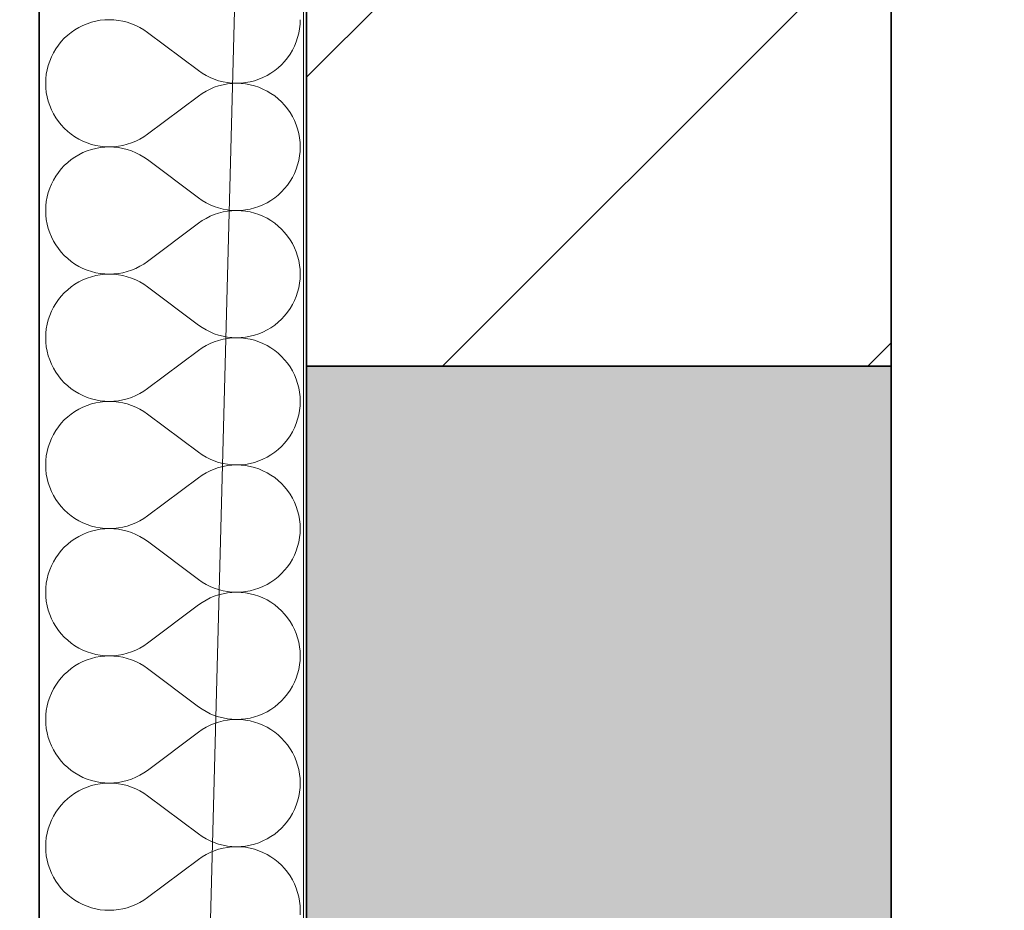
# Model space of a CAD drawing. Header units: millimetres. Extents: x 82175 to 237000, y 24756 to 471700.
# Tile 148 of 256: x 92608 to 93198, y 376349 to 376883. Entities that reach past the tile are written whole.
import ezdxf

# ---------------------------------------------------------------- set-up
doc = ezdxf.new("R2010")
doc.units = ezdxf.units.MM
for name, color, linetype in [('- A - ocieplenie', 8, 'Continuous'), ('Konstrukcja - Stropy', 8, 'Continuous'), ('Konstrukcja - Ściany zewnętrzne', 8, 'Continuous')]:
    doc.layers.add(name, color=color, linetype=linetype)

# ---------------------------------------------------------------- blocks, each defined once
blk = doc.blocks.new('*X28')
at = {"layer": '- A - ocieplenie', "linetype": 'Continuous', "lineweight": 13, "ltscale": 100}
for p, q in [((19813.98, 386414), (19811.3, 386413.52)), ((19816.69, 386414.29), (19813.98, 386414)), ((19819.41, 386414.38), (19816.69, 386414.29)), ((19822.13, 386414.28), (19819.41, 386414.38)), ((19824.83, 386413.99), (19822.13, 386414.28)), ((19827.51, 386413.51), (19824.83, 386413.99)), ((19933.57, 386411.66), (19933.67, 386414.38)), ((19798.8, 386408.34), (19796.56, 386406.79)), ((19801.14, 386409.73), (19798.8, 386408.34)), ((19803.57, 386410.95), (19801.14, 386409.73)), ((19806.09, 386411.99), (19803.57, 386410.95)), ((19808.67, 386412.84), (19806.09, 386411.99)), ((19811.3, 386413.52), (19808.67, 386412.84)), ((19830.14, 386412.83), (19827.51, 386413.51)), ((19832.72, 386411.97), (19830.14, 386412.83)), ((19835.24, 386410.93), (19832.72, 386411.97)), ((19837.67, 386409.71), (19835.24, 386410.93)), ((19840.01, 386408.32), (19837.67, 386409.71)), ((19842.24, 386406.76), (19840.01, 386408.32)), ((19932.8, 386406.28), (19933.28, 386408.96)), ((19933.28, 386408.96), (19933.57, 386411.66)), ((19792.45, 386403.23), (19790.6, 386401.24)), ((19794.45, 386405.09), (19792.45, 386403.23)), ((19796.56, 386406.79), (19794.45, 386405.09)), ((19872.72, 386383.91), (19842.24, 386406.76)), ((19931.26, 386401.06), (19932.12, 386403.64)), ((19932.12, 386403.64), (19932.8, 386406.28)), ((19787.34, 386396.89), (19785.95, 386394.55)), ((19788.89, 386399.12), (19787.34, 386396.89)), ((19790.6, 386401.24), (19788.89, 386399.12)), ((19929, 386396.12), (19930.22, 386398.55)), ((19930.22, 386398.55), (19931.26, 386401.06)), ((19784.73, 386392.12), (19783.69, 386389.6)), ((19785.95, 386394.55), (19784.73, 386392.12)), ((19924.36, 386389.43), (19926.06, 386391.54)), ((19926.06, 386391.54), (19927.62, 386393.78)), ((19927.62, 386393.78), (19929, 386396.12)), ((19782.16, 386384.39), (19781.67, 386381.71)), ((19782.83, 386387.02), (19782.16, 386384.39)), ((19783.69, 386389.6), (19782.83, 386387.02)), ((19918.39, 386383.88), (19920.51, 386385.58)), ((19920.51, 386385.58), (19922.5, 386387.44)), ((19922.5, 386387.44), (19924.36, 386389.43)), ((19781.38, 386379.01), (19781.29, 386376.29)), ((19781.67, 386381.71), (19781.38, 386379.01)), ((19872.72, 386383.91), (19874.95, 386382.35)), ((19874.95, 386382.35), (19877.29, 386380.96)), ((19877.29, 386380.96), (19879.72, 386379.74)), ((19879.72, 386379.74), (19882.23, 386378.7)), ((19882.23, 386378.7), (19884.81, 386377.84)), ((19906.29, 386377.82), (19908.87, 386378.68)), ((19908.87, 386378.68), (19911.38, 386379.72)), ((19911.38, 386379.72), (19913.82, 386380.94)), ((19913.82, 386380.94), (19916.16, 386382.33)), ((19916.16, 386382.33), (19918.39, 386383.88)), ((19781.29, 386376.29), (19781.38, 386373.57)), ((19781.38, 386373.57), (19781.67, 386370.86)), ((19879.72, 386372.83), (19877.29, 386371.61)), ((19882.23, 386373.87), (19879.72, 386372.83)), ((19884.81, 386374.74), (19882.23, 386373.87)), ((19884.81, 386377.84), (19887.45, 386377.16)), ((19887.45, 386375.41), (19884.81, 386374.74)), ((19887.45, 386377.16), (19890.12, 386376.68)), ((19890.12, 386375.9), (19887.45, 386375.41)), ((19890.12, 386376.68), (19892.83, 386376.39)), ((19892.83, 386376.19), (19890.12, 386375.9)), ((19892.83, 386376.39), (19895.55, 386376.29)), ((19895.55, 386376.29), (19892.83, 386376.19)), ((19895.55, 386376.29), (19898.27, 386376.38)), ((19898.27, 386376.19), (19895.55, 386376.29)), ((19898.27, 386376.38), (19900.97, 386376.67)), ((19900.97, 386375.9), (19898.27, 386376.19)), ((19900.97, 386376.67), (19903.65, 386377.15)), ((19903.65, 386375.42), (19900.97, 386375.9)), ((19903.65, 386377.15), (19906.29, 386377.82)), ((19906.29, 386374.75), (19903.65, 386375.42)), ((19908.87, 386373.89), (19906.29, 386374.75)), ((19911.38, 386372.85), (19908.87, 386373.89)), ((19913.82, 386371.63), (19911.38, 386372.85)), ((19781.67, 386370.86), (19782.16, 386368.19)), ((19782.16, 386368.19), (19782.83, 386365.55)), ((19872.72, 386368.67), (19842.24, 386345.81)), ((19874.95, 386370.22), (19872.72, 386368.67)), ((19877.29, 386371.61), (19874.95, 386370.22)), ((19916.16, 386370.25), (19913.82, 386371.63)), ((19918.39, 386368.7), (19916.16, 386370.25)), ((19920.51, 386366.99), (19918.39, 386368.7)), ((19922.5, 386365.14), (19920.51, 386366.99)), ((19782.83, 386365.55), (19783.69, 386362.97)), ((19783.69, 386362.97), (19784.73, 386360.46)), ((19924.36, 386363.15), (19922.5, 386365.14)), ((19926.06, 386361.03), (19924.36, 386363.15)), ((19927.62, 386358.79), (19926.06, 386361.03)), ((19784.73, 386360.46), (19785.95, 386358.02)), ((19785.95, 386358.02), (19787.34, 386355.68)), ((19787.34, 386355.68), (19788.89, 386353.45)), ((19929, 386356.46), (19927.62, 386358.79)), ((19930.22, 386354.02), (19929, 386356.46)), ((19788.89, 386353.45), (19790.6, 386351.33)), ((19790.6, 386351.33), (19792.45, 386349.34)), ((19792.45, 386349.34), (19794.45, 386347.49)), ((19931.26, 386351.51), (19930.22, 386354.02)), ((19932.12, 386348.93), (19931.26, 386351.51)), ((19794.45, 386347.49), (19796.56, 386345.78)), ((19796.56, 386345.78), (19798.8, 386344.23)), ((19798.8, 386344.23), (19801.14, 386342.84)), ((19837.67, 386342.87), (19840.01, 386344.26)), ((19840.01, 386344.26), (19842.24, 386345.81)), ((19932.8, 386346.29), (19932.12, 386348.93)), ((19933.28, 386343.62), (19932.8, 386346.29)), ((19933.57, 386340.91), (19933.28, 386343.62)), ((19801.14, 386342.84), (19803.57, 386341.63)), ((19803.57, 386341.63), (19806.09, 386340.59)), ((19806.09, 386340.59), (19808.67, 386339.73)), ((19808.67, 386339.73), (19811.3, 386339.06)), ((19811.3, 386337.33), (19808.67, 386336.65)), ((19811.3, 386339.06), (19813.98, 386338.58)), ((19813.98, 386337.81), (19811.3, 386337.33)), ((19813.98, 386338.58), (19816.69, 386338.29)), ((19816.69, 386338.1), (19813.98, 386337.81)), ((19816.69, 386338.29), (19819.41, 386338.19)), ((19819.41, 386338.19), (19816.69, 386338.1)), ((19819.41, 386338.19), (19822.13, 386338.29)), ((19822.13, 386338.09), (19819.41, 386338.19)), ((19822.13, 386338.29), (19824.83, 386338.58)), ((19824.83, 386337.8), (19822.13, 386338.09)), ((19824.83, 386338.58), (19827.51, 386339.07)), ((19827.51, 386337.31), (19824.83, 386337.8)), ((19827.51, 386339.07), (19830.14, 386339.74)), ((19830.14, 386336.64), (19827.51, 386337.31)), ((19830.14, 386339.74), (19832.72, 386340.6)), ((19832.72, 386340.6), (19835.24, 386341.65)), ((19835.24, 386341.65), (19837.67, 386342.87)), ((19933.67, 386338.19), (19933.57, 386340.91)), ((19933.57, 386335.47), (19933.67, 386338.19)), ((19798.8, 386332.15), (19796.56, 386330.6)), ((19801.14, 386333.54), (19798.8, 386332.15)), ((19803.57, 386334.76), (19801.14, 386333.54)), ((19806.09, 386335.8), (19803.57, 386334.76)), ((19808.67, 386336.65), (19806.09, 386335.8)), ((19832.72, 386335.78), (19830.14, 386336.64)), ((19835.24, 386334.74), (19832.72, 386335.78)), ((19837.67, 386333.52), (19835.24, 386334.74)), ((19840.01, 386332.13), (19837.67, 386333.52)), ((19842.24, 386330.57), (19840.01, 386332.13)), ((19932.8, 386330.09), (19933.28, 386332.77)), ((19933.28, 386332.77), (19933.57, 386335.47)), ((19792.45, 386327.04), (19790.6, 386325.05)), ((19794.45, 386328.9), (19792.45, 386327.04)), ((19796.56, 386330.6), (19794.45, 386328.9)), ((19872.72, 386307.72), (19842.24, 386330.57)), ((19931.26, 386324.87), (19932.12, 386327.45)), ((19932.12, 386327.45), (19932.8, 386330.09)), ((19787.34, 386320.7), (19785.95, 386318.36)), ((19788.89, 386322.93), (19787.34, 386320.7)), ((19790.6, 386325.05), (19788.89, 386322.93)), ((19927.62, 386317.59), (19929, 386319.93)), ((19929, 386319.93), (19930.22, 386322.36)), ((19930.22, 386322.36), (19931.26, 386324.87)), ((19784.73, 386315.93), (19783.69, 386313.41)), ((19785.95, 386318.36), (19784.73, 386315.93)), ((19924.36, 386313.24), (19926.06, 386315.35)), ((19926.06, 386315.35), (19927.62, 386317.59)), ((19782.16, 386308.2), (19781.67, 386305.52)), ((19782.83, 386310.83), (19782.16, 386308.2)), ((19783.69, 386313.41), (19782.83, 386310.83)), ((19918.39, 386307.69), (19920.51, 386309.39)), ((19920.51, 386309.39), (19922.5, 386311.25)), ((19922.5, 386311.25), (19924.36, 386313.24)), ((19781.38, 386302.81), (19781.29, 386300.1)), ((19781.67, 386305.52), (19781.38, 386302.81)), ((19872.72, 386307.72), (19874.95, 386306.16)), ((19874.95, 386306.16), (19877.29, 386304.77)), ((19877.29, 386304.77), (19879.72, 386303.55)), ((19879.72, 386303.55), (19882.23, 386302.51)), ((19882.23, 386302.51), (19884.81, 386301.65)), ((19906.29, 386301.63), (19908.87, 386302.49)), ((19908.87, 386302.49), (19911.38, 386303.53)), ((19911.38, 386303.53), (19913.82, 386304.75)), ((19913.82, 386304.75), (19916.16, 386306.14)), ((19916.16, 386306.14), (19918.39, 386307.69)), ((19781.29, 386300.1), (19781.38, 386297.38)), ((19781.38, 386297.38), (19781.67, 386294.67)), ((19879.72, 386296.64), (19877.29, 386295.42)), ((19882.23, 386297.68), (19879.72, 386296.64)), ((19884.81, 386298.54), (19882.23, 386297.68)), ((19884.81, 386301.65), (19887.45, 386300.97)), ((19887.45, 386299.22), (19884.81, 386298.54)), ((19887.45, 386300.97), (19890.12, 386300.49)), ((19890.12, 386299.7), (19887.45, 386299.22)), ((19890.12, 386300.49), (19892.83, 386300.2)), ((19892.83, 386300), (19890.12, 386299.7)), ((19892.83, 386300.2), (19895.55, 386300.1)), ((19895.55, 386300.1), (19892.83, 386300)), ((19895.55, 386300.1), (19898.27, 386300.19)), ((19898.27, 386300), (19895.55, 386300.1)), ((19898.27, 386300.19), (19900.97, 386300.48)), ((19900.97, 386299.71), (19898.27, 386300)), ((19900.97, 386300.48), (19903.65, 386300.96)), ((19903.65, 386299.23), (19900.97, 386299.71)), ((19903.65, 386300.96), (19906.29, 386301.63)), ((19906.29, 386298.56), (19903.65, 386299.23)), ((19908.87, 386297.7), (19906.29, 386298.56)), ((19911.38, 386296.66), (19908.87, 386297.7)), ((19913.82, 386295.44), (19911.38, 386296.66)), ((19781.67, 386294.67), (19782.16, 386292)), ((19782.16, 386292), (19782.83, 386289.36)), ((19872.72, 386292.48), (19842.24, 386269.62)), ((19874.95, 386294.03), (19872.72, 386292.48)), ((19877.29, 386295.42), (19874.95, 386294.03)), ((19916.16, 386294.06), (19913.82, 386295.44)), ((19918.39, 386292.51), (19916.16, 386294.06)), ((19920.51, 386290.8), (19918.39, 386292.51)), ((19922.5, 386288.95), (19920.51, 386290.8)), ((19782.83, 386289.36), (19783.69, 386286.78)), ((19783.69, 386286.78), (19784.73, 386284.26)), ((19784.73, 386284.26), (19785.95, 386281.83)), ((19924.36, 386286.96), (19922.5, 386288.95)), ((19926.06, 386284.84), (19924.36, 386286.96)), ((19927.62, 386282.6), (19926.06, 386284.84)), ((19785.95, 386281.83), (19787.34, 386279.49)), ((19787.34, 386279.49), (19788.89, 386277.26)), ((19929, 386280.26), (19927.62, 386282.6)), ((19930.22, 386277.83), (19929, 386280.26)), ((19788.89, 386277.26), (19790.6, 386275.14)), ((19790.6, 386275.14), (19792.45, 386273.15)), ((19792.45, 386273.15), (19794.45, 386271.3)), ((19931.26, 386275.32), (19930.22, 386277.83)), ((19932.12, 386272.74), (19931.26, 386275.32)), ((19932.8, 386270.1), (19932.12, 386272.74)), ((19794.45, 386271.3), (19796.56, 386269.59)), ((19796.56, 386269.59), (19798.8, 386268.04)), ((19798.8, 386268.04), (19801.14, 386266.65)), ((19801.14, 386266.65), (19803.57, 386265.44)), ((19835.24, 386265.46), (19837.67, 386266.68)), ((19837.67, 386266.68), (19840.01, 386268.07)), ((19840.01, 386268.07), (19842.24, 386269.62)), ((19933.28, 386267.42), (19932.8, 386270.1)), ((19933.57, 386264.72), (19933.28, 386267.42)), ((19803.57, 386265.44), (19806.09, 386264.4)), ((19806.09, 386264.4), (19808.67, 386263.54)), ((19808.67, 386263.54), (19811.3, 386262.87)), ((19811.3, 386261.13), (19808.67, 386260.46)), ((19811.3, 386262.87), (19813.98, 386262.39)), ((19813.98, 386261.62), (19811.3, 386261.13)), ((19813.98, 386262.39), (19816.69, 386262.1)), ((19816.69, 386261.91), (19813.98, 386261.62)), ((19816.69, 386262.1), (19819.41, 386262)), ((19819.41, 386262), (19816.69, 386261.91)), ((19819.41, 386262), (19822.13, 386262.1)), ((19822.13, 386261.9), (19819.41, 386262)), ((19822.13, 386262.1), (19824.83, 386262.39)), ((19824.83, 386261.61), (19822.13, 386261.9)), ((19824.83, 386262.39), (19827.51, 386262.88)), ((19827.51, 386261.12), (19824.83, 386261.61)), ((19827.51, 386262.88), (19830.14, 386263.55)), ((19830.14, 386260.45), (19827.51, 386261.12)), ((19830.14, 386263.55), (19832.72, 386264.41)), ((19832.72, 386264.41), (19835.24, 386265.46)), ((19933.67, 386262), (19933.57, 386264.72)), ((19933.57, 386259.28), (19933.67, 386262)), ((19798.8, 386255.96), (19796.56, 386254.41)), ((19801.14, 386257.35), (19798.8, 386255.96)), ((19803.57, 386258.57), (19801.14, 386257.35)), ((19806.09, 386259.61), (19803.57, 386258.57)), ((19808.67, 386260.46), (19806.09, 386259.61)), ((19832.72, 386259.59), (19830.14, 386260.45)), ((19835.24, 386258.55), (19832.72, 386259.59)), ((19837.67, 386257.33), (19835.24, 386258.55)), ((19840.01, 386255.94), (19837.67, 386257.33)), ((19842.24, 386254.38), (19840.01, 386255.94)), ((19932.8, 386253.9), (19933.28, 386256.58)), ((19933.28, 386256.58), (19933.57, 386259.28)), ((19790.6, 386248.86), (19788.89, 386246.74)), ((19792.45, 386250.85), (19790.6, 386248.86)), ((19794.45, 386252.7), (19792.45, 386250.85)), ((19796.56, 386254.41), (19794.45, 386252.7)), ((19872.72, 386231.52), (19842.24, 386254.38)), ((19931.26, 386248.68), (19932.12, 386251.26)), ((19932.12, 386251.26), (19932.8, 386253.9)), ((19787.34, 386244.51), (19785.95, 386242.17)), ((19788.89, 386246.74), (19787.34, 386244.51)), ((19927.62, 386241.4), (19929, 386243.74)), ((19929, 386243.74), (19930.22, 386246.17)), ((19930.22, 386246.17), (19931.26, 386248.68)), ((19783.69, 386237.22), (19782.83, 386234.64)), ((19784.73, 386239.74), (19783.69, 386237.22)), ((19785.95, 386242.17), (19784.73, 386239.74)), ((19922.5, 386235.05), (19924.36, 386237.05)), ((19924.36, 386237.05), (19926.06, 386239.16)), ((19926.06, 386239.16), (19927.62, 386241.4)), ((19782.16, 386232.01), (19781.67, 386229.33)), ((19782.83, 386234.64), (19782.16, 386232.01)), ((19872.72, 386231.52), (19874.95, 386229.97)), ((19916.16, 386229.94), (19918.39, 386231.5)), ((19918.39, 386231.5), (19920.51, 386233.2)), ((19920.51, 386233.2), (19922.5, 386235.05)), ((19781.38, 386226.62), (19781.29, 386223.91)), ((19781.67, 386229.33), (19781.38, 386226.62)), ((19874.95, 386229.97), (19877.29, 386228.58)), ((19877.29, 386228.58), (19879.72, 386227.36)), ((19879.72, 386227.36), (19882.23, 386226.32)), ((19882.23, 386226.32), (19884.81, 386225.46)), ((19884.81, 386225.46), (19887.45, 386224.78)), ((19903.65, 386224.77), (19906.29, 386225.44)), ((19906.29, 386225.44), (19908.87, 386226.3)), ((19908.87, 386226.3), (19911.38, 386227.34)), ((19911.38, 386227.34), (19913.82, 386228.56)), ((19913.82, 386228.56), (19916.16, 386229.94)), ((19781.29, 386223.91), (19781.38, 386221.19)), ((19781.38, 386221.19), (19781.67, 386218.48)), ((19879.72, 386220.45), (19877.29, 386219.23)), ((19882.23, 386221.49), (19879.72, 386220.45)), ((19884.81, 386222.35), (19882.23, 386221.49)), ((19887.45, 386223.03), (19884.81, 386222.35)), ((19887.45, 386224.78), (19890.12, 386224.3)), ((19890.12, 386223.51), (19887.45, 386223.03)), ((19890.12, 386224.3), (19892.83, 386224)), ((19892.83, 386223.81), (19890.12, 386223.51)), ((19892.83, 386224), (19895.55, 386223.91)), ((19895.55, 386223.91), (19892.83, 386223.81)), ((19895.55, 386223.91), (19898.27, 386224)), ((19898.27, 386223.81), (19895.55, 386223.91)), ((19898.27, 386224), (19900.97, 386224.29)), ((19900.97, 386223.52), (19898.27, 386223.81)), ((19900.97, 386224.29), (19903.65, 386224.77)), ((19903.65, 386223.04), (19900.97, 386223.52)), ((19906.29, 386222.37), (19903.65, 386223.04)), ((19908.87, 386221.51), (19906.29, 386222.37)), ((19911.38, 386220.47), (19908.87, 386221.51)), ((19913.82, 386219.25), (19911.38, 386220.47)), ((19781.67, 386218.48), (19782.16, 386215.8)), ((19782.16, 386215.8), (19782.83, 386213.17)), ((19872.72, 386216.29), (19842.24, 386193.43)), ((19874.95, 386217.84), (19872.72, 386216.29)), ((19877.29, 386219.23), (19874.95, 386217.84)), ((19916.16, 386217.87), (19913.82, 386219.25)), ((19918.39, 386216.32), (19916.16, 386217.87)), ((19920.51, 386214.61), (19918.39, 386216.32)), ((19922.5, 386212.76), (19920.51, 386214.61)), ((19782.83, 386213.17), (19783.69, 386210.59)), ((19783.69, 386210.59), (19784.73, 386208.07)), ((19784.73, 386208.07), (19785.95, 386205.64)), ((19924.36, 386210.77), (19922.5, 386212.76)), ((19926.06, 386208.65), (19924.36, 386210.77)), ((19927.62, 386206.41), (19926.06, 386208.65)), ((19785.95, 386205.64), (19787.34, 386203.3)), ((19787.34, 386203.3), (19788.89, 386201.07)), ((19929, 386204.07), (19927.62, 386206.41)), ((19930.22, 386201.64), (19929, 386204.07)), ((19931.26, 386199.13), (19930.22, 386201.64)), ((19788.89, 386201.07), (19790.6, 386198.95)), ((19790.6, 386198.95), (19792.45, 386196.96)), ((19792.45, 386196.96), (19794.45, 386195.11)), ((19932.12, 386196.55), (19931.26, 386199.13)), ((19932.8, 386193.91), (19932.12, 386196.55)), ((19794.45, 386195.11), (19796.56, 386193.4)), ((19796.56, 386193.4), (19798.8, 386191.85)), ((19798.8, 386191.85), (19801.14, 386190.46)), ((19801.14, 386190.46), (19803.57, 386189.25)), ((19835.24, 386189.27), (19837.67, 386190.49)), ((19837.67, 386190.49), (19840.01, 386191.88)), ((19840.01, 386191.88), (19842.24, 386193.43)), ((19933.28, 386191.23), (19932.8, 386193.91)), ((19933.57, 386188.53), (19933.28, 386191.23)), ((19803.57, 386189.25), (19806.09, 386188.21)), ((19806.09, 386188.21), (19808.67, 386187.35)), ((19808.67, 386184.27), (19806.09, 386183.42)), ((19808.67, 386187.35), (19811.3, 386186.68)), ((19811.3, 386184.94), (19808.67, 386184.27)), ((19811.3, 386186.68), (19813.98, 386186.19)), ((19813.98, 386185.43), (19811.3, 386184.94)), ((19813.98, 386186.19), (19816.69, 386185.91)), ((19816.69, 386185.71), (19813.98, 386185.43)), ((19816.69, 386185.91), (19819.41, 386185.81)), ((19819.41, 386185.81), (19816.69, 386185.71)), ((19819.41, 386185.81), (19822.13, 386185.91)), ((19822.13, 386185.71), (19819.41, 386185.81)), ((19822.13, 386185.91), (19824.83, 386186.2)), ((19824.83, 386185.42), (19822.13, 386185.71)), ((19824.83, 386186.2), (19827.51, 386186.69)), ((19827.51, 386184.93), (19824.83, 386185.42)), ((19827.51, 386186.69), (19830.14, 386187.36)), ((19830.14, 386184.26), (19827.51, 386184.93)), ((19830.14, 386187.36), (19832.72, 386188.22)), ((19832.72, 386183.4), (19830.14, 386184.26)), ((19832.72, 386188.22), (19835.24, 386189.27)), ((19933.67, 386185.81), (19933.57, 386188.53)), ((19933.57, 386183.09), (19933.67, 386185.81)), ((19796.56, 386178.22), (19794.45, 386176.51)), ((19798.8, 386179.77), (19796.56, 386178.22)), ((19801.14, 386181.16), (19798.8, 386179.77)), ((19803.57, 386182.38), (19801.14, 386181.16)), ((19806.09, 386183.42), (19803.57, 386182.38)), ((19835.24, 386182.35), (19832.72, 386183.4)), ((19837.67, 386181.14), (19835.24, 386182.35)), ((19840.01, 386179.74), (19837.67, 386181.14)), ((19842.24, 386178.19), (19840.01, 386179.74)), ((19872.72, 386155.33), (19842.24, 386178.19)), ((19932.8, 386177.71), (19933.28, 386180.39)), ((19933.28, 386180.39), (19933.57, 386183.09)), ((19790.6, 386172.67), (19788.89, 386170.55)), ((19792.45, 386174.66), (19790.6, 386172.67)), ((19794.45, 386176.51), (19792.45, 386174.66)), ((19930.22, 386169.98), (19931.26, 386172.49)), ((19931.26, 386172.49), (19932.12, 386175.07)), ((19932.12, 386175.07), (19932.8, 386177.71)), ((19787.34, 386168.32), (19785.95, 386165.98)), ((19788.89, 386170.55), (19787.34, 386168.32)), ((19927.62, 386165.21), (19929, 386167.55)), ((19929, 386167.55), (19930.22, 386169.98)), ((19783.69, 386161.03), (19782.83, 386158.45)), ((19784.73, 386163.55), (19783.69, 386161.03)), ((19785.95, 386165.98), (19784.73, 386163.55)), ((19922.5, 386158.86), (19924.36, 386160.86)), ((19924.36, 386160.86), (19926.06, 386162.97)), ((19926.06, 386162.97), (19927.62, 386165.21)), ((19782.16, 386155.82), (19781.67, 386153.14)), ((19782.83, 386158.45), (19782.16, 386155.82)), ((19872.72, 386155.33), (19874.95, 386153.78)), ((19916.16, 386153.75), (19918.39, 386155.31)), ((19918.39, 386155.31), (19920.51, 386157.01)), ((19920.51, 386157.01), (19922.5, 386158.86)), ((19781.38, 386150.43), (19781.29, 386147.72)), ((19781.67, 386153.14), (19781.38, 386150.43)), ((19874.95, 386153.78), (19877.29, 386152.39)), ((19877.29, 386152.39), (19879.72, 386151.17)), ((19879.72, 386151.17), (19882.23, 386150.13)), ((19882.23, 386150.13), (19884.81, 386149.27)), ((19884.81, 386149.27), (19887.45, 386148.59)), ((19887.45, 386148.59), (19890.12, 386148.11)), ((19903.65, 386148.58), (19906.29, 386149.25)), ((19906.29, 386149.25), (19908.87, 386150.11)), ((19908.87, 386150.11), (19911.38, 386151.15)), ((19911.38, 386151.15), (19913.82, 386152.37)), ((19913.82, 386152.37), (19916.16, 386153.75)), ((19781.29, 386147.72), (19781.38, 386145)), ((19781.38, 386145), (19781.67, 386142.29)), ((19877.29, 386143.04), (19874.95, 386141.65)), ((19879.72, 386144.26), (19877.29, 386143.04)), ((19882.23, 386145.3), (19879.72, 386144.26)), ((19884.81, 386146.16), (19882.23, 386145.3)), ((19887.45, 386146.84), (19884.81, 386146.16)), ((19890.12, 386147.32), (19887.45, 386146.84)), ((19890.12, 386148.11), (19892.83, 386147.81)), ((19892.83, 386147.62), (19890.12, 386147.32)), ((19892.83, 386147.81), (19895.55, 386147.72)), ((19895.55, 386147.72), (19892.83, 386147.62)), ((19895.55, 386147.72), (19898.27, 386147.81)), ((19898.27, 386147.62), (19895.55, 386147.72)), ((19898.27, 386147.81), (19900.97, 386148.1)), ((19900.97, 386147.33), (19898.27, 386147.62)), ((19900.97, 386148.1), (19903.65, 386148.58)), ((19903.65, 386146.85), (19900.97, 386147.33)), ((19906.29, 386146.18), (19903.65, 386146.85)), ((19908.87, 386145.32), (19906.29, 386146.18)), ((19911.38, 386144.28), (19908.87, 386145.32)), ((19913.82, 386143.06), (19911.38, 386144.28)), ((19916.16, 386141.68), (19913.82, 386143.06)), ((19781.67, 386142.29), (19782.16, 386139.61)), ((19782.16, 386139.61), (19782.83, 386136.98)), ((19782.83, 386136.98), (19783.69, 386134.4)), ((19872.72, 386140.1), (19842.24, 386117.24)), ((19874.95, 386141.65), (19872.72, 386140.1)), ((19918.39, 386140.13), (19916.16, 386141.68)), ((19920.51, 386138.42), (19918.39, 386140.13)), ((19922.5, 386136.57), (19920.51, 386138.42)), ((19783.69, 386134.4), (19784.73, 386131.88)), ((19784.73, 386131.88), (19785.95, 386129.45)), ((19924.36, 386134.58), (19922.5, 386136.57)), ((19926.06, 386132.46), (19924.36, 386134.58)), ((19927.62, 386130.22), (19926.06, 386132.46)), ((19785.95, 386129.45), (19787.34, 386127.11)), ((19787.34, 386127.11), (19788.89, 386124.88)), ((19929, 386127.88), (19927.62, 386130.22)), ((19930.22, 386125.45), (19929, 386127.88)), ((19931.26, 386122.94), (19930.22, 386125.45)), ((19788.89, 386124.88), (19790.6, 386122.76)), ((19790.6, 386122.76), (19792.45, 386120.77)), ((19792.45, 386120.77), (19794.45, 386118.92)), ((19932.12, 386120.36), (19931.26, 386122.94)), ((19932.8, 386117.72), (19932.12, 386120.36)), ((19794.45, 386118.92), (19796.56, 386117.21)), ((19796.56, 386117.21), (19798.8, 386115.66)), ((19798.8, 386115.66), (19801.14, 386114.27)), ((19801.14, 386114.27), (19803.57, 386113.06)), ((19835.24, 386113.08), (19837.67, 386114.3)), ((19837.67, 386114.3), (19840.01, 386115.69)), ((19840.01, 386115.69), (19842.24, 386117.24)), ((19933.28, 386115.04), (19932.8, 386117.72)), ((19933.57, 386112.34), (19933.28, 386115.04)), ((19803.57, 386113.06), (19806.09, 386112.02)), ((19806.09, 386112.02), (19808.67, 386111.16)), ((19808.67, 386108.08), (19806.09, 386107.22)), ((19808.67, 386111.16), (19811.3, 386110.49)), ((19811.3, 386108.75), (19808.67, 386108.08)), ((19811.3, 386110.49), (19813.98, 386110)), ((19813.98, 386109.24), (19811.3, 386108.75)), ((19813.98, 386110), (19816.69, 386109.72)), ((19816.69, 386109.52), (19813.98, 386109.24)), ((19816.69, 386109.72), (19819.41, 386109.62)), ((19819.41, 386109.62), (19816.69, 386109.52)), ((19819.41, 386109.62), (19822.13, 386109.72)), ((19822.13, 386109.52), (19819.41, 386109.62)), ((19822.13, 386109.72), (19824.83, 386110.01)), ((19824.83, 386109.23), (19822.13, 386109.52)), ((19824.83, 386110.01), (19827.51, 386110.5)), ((19827.51, 386108.74), (19824.83, 386109.23)), ((19827.51, 386110.5), (19830.14, 386111.17)), ((19830.14, 386108.07), (19827.51, 386108.74)), ((19830.14, 386111.17), (19832.72, 386112.03)), ((19832.72, 386107.21), (19830.14, 386108.07)), ((19832.72, 386112.03), (19835.24, 386113.08)), ((19933.67, 386109.62), (19933.57, 386112.34)), ((19933.57, 386106.9), (19933.67, 386109.62)), ((19796.56, 386102.03), (19794.45, 386100.32)), ((19798.8, 386103.58), (19796.56, 386102.03)), ((19801.14, 386104.97), (19798.8, 386103.58)), ((19803.57, 386106.18), (19801.14, 386104.97)), ((19806.09, 386107.22), (19803.57, 386106.18)), ((19835.24, 386106.16), (19832.72, 386107.21)), ((19837.67, 386104.94), (19835.24, 386106.16)), ((19840.01, 386103.55), (19837.67, 386104.94)), ((19842.24, 386102), (19840.01, 386103.55)), ((19872.72, 386079.14), (19842.24, 386102)), ((19932.12, 386098.88), (19932.8, 386101.52)), ((19932.8, 386101.52), (19933.28, 386104.2)), ((19933.28, 386104.2), (19933.57, 386106.9)), ((19790.6, 386096.48), (19788.89, 386094.36)), ((19792.45, 386098.47), (19790.6, 386096.48)), ((19794.45, 386100.32), (19792.45, 386098.47)), ((19930.22, 386093.79), (19931.26, 386096.3)), ((19931.26, 386096.3), (19932.12, 386098.88)), ((19785.95, 386089.79), (19784.73, 386087.36)), ((19787.34, 386092.13), (19785.95, 386089.79)), ((19788.89, 386094.36), (19787.34, 386092.13)), ((19927.62, 386089.02), (19929, 386091.36)), ((19929, 386091.36), (19930.22, 386093.79)), ((19783.69, 386084.84), (19782.83, 386082.26)), ((19784.73, 386087.36), (19783.69, 386084.84)), ((19922.5, 386082.67), (19924.36, 386084.66)), ((19924.36, 386084.66), (19926.06, 386086.78)), ((19926.06, 386086.78), (19927.62, 386089.02)), ((19782.16, 386079.63), (19781.67, 386076.95)), ((19782.83, 386082.26), (19782.16, 386079.63)), ((19872.72, 386079.14), (19874.95, 386077.59)), ((19916.16, 386077.56), (19918.39, 386079.11)), ((19918.39, 386079.11), (19920.51, 386080.82)), ((19920.51, 386080.82), (19922.5, 386082.67)), ((19781.38, 386074.24), (19781.29, 386071.52)), ((19781.67, 386076.95), (19781.38, 386074.24)), ((19874.95, 386077.59), (19877.29, 386076.2)), ((19877.29, 386076.2), (19879.72, 386074.98)), ((19879.72, 386074.98), (19882.23, 386073.94)), ((19882.23, 386073.94), (19884.81, 386073.08)), ((19884.81, 386073.08), (19887.45, 386072.4)), ((19887.45, 386072.4), (19890.12, 386071.92)), ((19900.97, 386071.91), (19903.65, 386072.39)), ((19903.65, 386072.39), (19906.29, 386073.06)), ((19906.29, 386073.06), (19908.87, 386073.92)), ((19908.87, 386073.92), (19911.38, 386074.96)), ((19911.38, 386074.96), (19913.82, 386076.18)), ((19913.82, 386076.18), (19916.16, 386077.56)), ((19781.29, 386071.52), (19781.38, 386068.81)), ((19781.38, 386068.81), (19781.67, 386066.1)), ((19781.67, 386066.1), (19782.16, 386063.42)), ((19877.29, 386066.85), (19874.95, 386065.46)), ((19879.72, 386068.07), (19877.29, 386066.85)), ((19882.23, 386069.11), (19879.72, 386068.07)), ((19884.81, 386069.97), (19882.23, 386069.11)), ((19887.45, 386070.65), (19884.81, 386069.97)), ((19890.12, 386071.13), (19887.45, 386070.65)), ((19890.12, 386071.92), (19892.83, 386071.62)), ((19892.83, 386071.43), (19890.12, 386071.13)), ((19892.83, 386071.62), (19895.55, 386071.52)), ((19895.55, 386071.52), (19892.83, 386071.43)), ((19895.55, 386071.52), (19898.27, 386071.62)), ((19898.27, 386071.43), (19895.55, 386071.52)), ((19898.27, 386071.62), (19900.97, 386071.91)), ((19900.97, 386071.14), (19898.27, 386071.43)), ((19903.65, 386070.66), (19900.97, 386071.14)), ((19906.29, 386069.99), (19903.65, 386070.66)), ((19908.87, 386069.13), (19906.29, 386069.99)), ((19911.38, 386068.09), (19908.87, 386069.13)), ((19913.82, 386066.87), (19911.38, 386068.09)), ((19916.16, 386065.49), (19913.82, 386066.87)), ((19782.16, 386063.42), (19782.83, 386060.79)), ((19782.83, 386060.79), (19783.69, 386058.21)), ((19872.72, 386063.91), (19842.24, 386041.05)), ((19874.95, 386065.46), (19872.72, 386063.91)), ((19918.39, 386063.93), (19916.16, 386065.49)), ((19920.51, 386062.23), (19918.39, 386063.93)), ((19922.5, 386060.38), (19920.51, 386062.23)), ((19924.36, 386058.38), (19922.5, 386060.38)), ((19783.69, 386058.21), (19784.73, 386055.69)), ((19784.73, 386055.69), (19785.95, 386053.26)), ((19926.06, 386056.27), (19924.36, 386058.38)), ((19927.62, 386054.03), (19926.06, 386056.27)), ((19785.95, 386053.26), (19787.34, 386050.92)), ((19787.34, 386050.92), (19788.89, 386048.69)), ((19788.89, 386048.69), (19790.6, 386046.57)), ((19929, 386051.69), (19927.62, 386054.03)), ((19930.22, 386049.26), (19929, 386051.69)), ((19931.26, 386046.75), (19930.22, 386049.26)), ((19790.6, 386046.57), (19792.45, 386044.58)), ((19792.45, 386044.58), (19794.45, 386042.73)), ((19794.45, 386042.73), (19796.56, 386041.02)), ((19932.12, 386044.17), (19931.26, 386046.75)), ((19932.8, 386041.53), (19932.12, 386044.17)), ((19796.56, 386041.02), (19798.8, 386039.47)), ((19798.8, 386039.47), (19801.14, 386038.08)), ((19801.14, 386038.08), (19803.57, 386036.86)), ((19803.57, 386036.86), (19806.09, 386035.82)), ((19832.72, 386035.84), (19835.24, 386036.88)), ((19835.24, 386036.88), (19837.67, 386038.1)), ((19837.67, 386038.1), (19840.01, 386039.49)), ((19840.01, 386039.49), (19842.24, 386041.05)), ((19933.28, 386038.85), (19932.8, 386041.53)), ((19933.57, 386036.15), (19933.28, 386038.85)), ((19806.09, 386031.03), (19803.57, 386029.99)), ((19806.09, 386035.82), (19808.67, 386034.97)), ((19808.67, 386031.89), (19806.09, 386031.03)), ((19808.67, 386034.97), (19811.3, 386034.3)), ((19811.3, 386032.56), (19808.67, 386031.89)), ((19811.3, 386034.3), (19813.98, 386033.81)), ((19813.98, 386033.04), (19811.3, 386032.56)), ((19813.98, 386033.81), (19816.69, 386033.52)), ((19816.69, 386033.33), (19813.98, 386033.04)), ((19816.69, 386033.52), (19819.41, 386033.43)), ((19819.41, 386033.43), (19816.69, 386033.33)), ((19819.41, 386033.43), (19822.13, 386033.53)), ((19822.13, 386033.33), (19819.41, 386033.43)), ((19822.13, 386033.53), (19824.83, 386033.82)), ((19824.83, 386033.04), (19822.13, 386033.33)), ((19824.83, 386033.82), (19827.51, 386034.31)), ((19827.51, 386032.55), (19824.83, 386033.04)), ((19827.51, 386034.31), (19830.14, 386034.98)), ((19830.14, 386031.88), (19827.51, 386032.55)), ((19830.14, 386034.98), (19832.72, 386035.84)), ((19832.72, 386031.02), (19830.14, 386031.88)), ((19835.24, 386029.97), (19832.72, 386031.02)), ((19933.28, 386028.01), (19933.57, 386030.71)), ((19933.67, 386033.43), (19933.57, 386036.15)), ((19933.57, 386030.71), (19933.67, 386033.43)), ((19796.56, 386025.84), (19794.45, 386024.13)), ((19798.8, 386027.39), (19796.56, 386025.84)), ((19801.14, 386028.78), (19798.8, 386027.39)), ((19803.57, 386029.99), (19801.14, 386028.78)), ((19837.67, 386028.75), (19835.24, 386029.97)), ((19840.01, 386027.36), (19837.67, 386028.75)), ((19842.24, 386025.81), (19840.01, 386027.36)), ((19872.72, 386002.95), (19842.24, 386025.81)), ((19932.12, 386022.69), (19932.8, 386025.33)), ((19932.8, 386025.33), (19933.28, 386028.01)), ((19790.6, 386020.29), (19788.89, 386018.17)), ((19792.45, 386022.28), (19790.6, 386020.29)), ((19794.45, 386024.13), (19792.45, 386022.28)), ((19930.22, 386017.6), (19931.26, 386020.11)), ((19931.26, 386020.11), (19932.12, 386022.69)), ((19785.95, 386013.6), (19784.73, 386011.17)), ((19787.34, 386015.94), (19785.95, 386013.6)), ((19788.89, 386018.17), (19787.34, 386015.94)), ((19927.62, 386012.83), (19929, 386015.17)), ((19929, 386015.17), (19930.22, 386017.6)), ((19783.69, 386008.65), (19782.83, 386006.07)), ((19784.73, 386011.17), (19783.69, 386008.65)), ((19922.5, 386006.48), (19924.36, 386008.47)), ((19924.36, 386008.47), (19926.06, 386010.59)), ((19926.06, 386010.59), (19927.62, 386012.83)), ((19782.16, 386003.44), (19781.67, 386000.76)), ((19782.83, 386006.07), (19782.16, 386003.44)), ((19872.72, 386002.95), (19874.95, 386001.4)), ((19874.95, 386001.4), (19877.29, 386000.01)), ((19913.82, 385999.99), (19916.16, 386001.37)), ((19916.16, 386001.37), (19918.39, 386002.92)), ((19918.39, 386002.92), (19920.51, 386004.63)), ((19920.51, 386004.63), (19922.5, 386006.48)), ((19781.38, 385998.05), (19781.29, 385995.33)), ((19781.29, 385995.33), (19781.38, 385992.62)), ((19781.67, 386000.76), (19781.38, 385998.05)), ((19877.29, 386000.01), (19879.72, 385998.79)), ((19879.72, 385998.79), (19882.23, 385997.75)), ((19882.23, 385997.75), (19884.81, 385996.89)), ((19884.81, 385996.89), (19887.45, 385996.21)), ((19887.45, 385996.21), (19890.12, 385995.73)), ((19890.12, 385995.73), (19892.83, 385995.43)), ((19892.83, 385995.43), (19895.55, 385995.33)), ((19895.55, 385995.33), (19892.83, 385995.24)), ((19895.55, 385995.33), (19898.27, 385995.43)), ((19898.27, 385995.24), (19895.55, 385995.33)), ((19898.27, 385995.43), (19900.97, 385995.72)), ((19900.97, 385995.72), (19903.65, 385996.2)), ((19903.65, 385996.2), (19906.29, 385996.87)), ((19906.29, 385996.87), (19908.87, 385997.73)), ((19908.87, 385997.73), (19911.38, 385998.77)), ((19911.38, 385998.77), (19913.82, 385999.99)), ((19781.38, 385992.62), (19781.67, 385989.91)), ((19781.67, 385989.91), (19782.16, 385987.23)), ((19877.29, 385990.66), (19874.95, 385989.27)), ((19879.72, 385991.88), (19877.29, 385990.66)), ((19882.23, 385992.92), (19879.72, 385991.88)), ((19884.81, 385993.78), (19882.23, 385992.92)), ((19887.45, 385994.46), (19884.81, 385993.78)), ((19890.12, 385994.94), (19887.45, 385994.46)), ((19892.83, 385995.24), (19890.12, 385994.94)), ((19900.97, 385994.95), (19898.27, 385995.24)), ((19903.65, 385994.47), (19900.97, 385994.95)), ((19906.29, 385993.8), (19903.65, 385994.47)), ((19908.87, 385992.94), (19906.29, 385993.8)), ((19911.38, 385991.9), (19908.87, 385992.94)), ((19913.82, 385990.68), (19911.38, 385991.9)), ((19916.16, 385989.3), (19913.82, 385990.68)), ((19782.16, 385987.23), (19782.83, 385984.6)), ((19782.83, 385984.6), (19783.69, 385982.02)), ((19872.72, 385987.72), (19842.24, 385964.86)), ((19874.95, 385989.27), (19872.72, 385987.72)), ((19918.39, 385987.74), (19916.16, 385989.3)), ((19920.51, 385986.04), (19918.39, 385987.74)), ((19922.5, 385984.19), (19920.51, 385986.04)), ((19924.36, 385982.19), (19922.5, 385984.19)), ((19783.69, 385982.02), (19784.73, 385979.5)), ((19784.73, 385979.5), (19785.95, 385977.07)), ((19926.06, 385980.08), (19924.36, 385982.19)), ((19927.62, 385977.84), (19926.06, 385980.08)), ((19929, 385975.5), (19927.62, 385977.84)), ((19785.95, 385977.07), (19787.34, 385974.73)), ((19787.34, 385974.73), (19788.89, 385972.5)), ((19788.89, 385972.5), (19790.6, 385970.38)), ((19930.22, 385973.07), (19929, 385975.5)), ((19931.26, 385970.56), (19930.22, 385973.07)), ((19790.6, 385970.38), (19792.45, 385968.39)), ((19792.45, 385968.39), (19794.45, 385966.54)), ((19794.45, 385966.54), (19796.56, 385964.83)), ((19932.12, 385967.98), (19931.26, 385970.56)), ((19932.8, 385965.34), (19932.12, 385967.98)), ((19796.56, 385964.83), (19798.8, 385963.28)), ((19798.8, 385963.28), (19801.14, 385961.89)), ((19801.14, 385961.89), (19803.57, 385960.67)), ((19803.57, 385960.67), (19806.09, 385959.63)), ((19832.72, 385959.65), (19835.24, 385960.69)), ((19835.24, 385960.69), (19837.67, 385961.91)), ((19837.67, 385961.91), (19840.01, 385963.3)), ((19840.01, 385963.3), (19842.24, 385964.86)), ((19933.28, 385962.66), (19932.8, 385965.34)), ((19933.57, 385959.96), (19933.28, 385962.66)), ((19933.67, 385957.24), (19933.57, 385959.96)), ((19806.09, 385954.84), (19803.57, 385953.8)), ((19806.09, 385959.63), (19808.67, 385958.78)), ((19808.67, 385955.7), (19806.09, 385954.84)), ((19808.67, 385958.78), (19811.3, 385958.11)), ((19811.3, 385956.37), (19808.67, 385955.7)), ((19811.3, 385958.11), (19813.98, 385957.62)), ((19813.98, 385956.85), (19811.3, 385956.37)), ((19813.98, 385957.62), (19816.69, 385957.33)), ((19816.69, 385957.14), (19813.98, 385956.85)), ((19816.69, 385957.33), (19819.41, 385957.24)), ((19819.41, 385957.24), (19816.69, 385957.14)), ((19819.41, 385957.24), (19822.13, 385957.34)), ((19822.13, 385957.14), (19819.41, 385957.24)), ((19822.13, 385957.34), (19824.83, 385957.63)), ((19824.83, 385956.85), (19822.13, 385957.14)), ((19824.83, 385957.63), (19827.51, 385958.12)), ((19827.51, 385956.36), (19824.83, 385956.85)), ((19827.51, 385958.12), (19830.14, 385958.79)), ((19830.14, 385955.69), (19827.51, 385956.36)), ((19830.14, 385958.79), (19832.72, 385959.65)), ((19832.72, 385954.83), (19830.14, 385955.69)), ((19835.24, 385953.78), (19832.72, 385954.83)), ((19933.28, 385951.82), (19933.57, 385954.52)), ((19933.57, 385954.52), (19933.67, 385957.24)), ((19796.56, 385949.65), (19794.45, 385947.94)), ((19798.8, 385951.2), (19796.56, 385949.65)), ((19801.14, 385952.59), (19798.8, 385951.2)), ((19803.57, 385953.8), (19801.14, 385952.59)), ((19837.67, 385952.56), (19835.24, 385953.78)), ((19840.01, 385951.17), (19837.67, 385952.56)), ((19842.24, 385949.62), (19840.01, 385951.17)), ((19872.72, 385926.76), (19842.24, 385949.62)), ((19932.12, 385946.5), (19932.8, 385949.14)), ((19932.8, 385949.14), (19933.28, 385951.82)), ((19790.6, 385944.1), (19788.89, 385941.98)), ((19792.45, 385946.09), (19790.6, 385944.1)), ((19794.45, 385947.94), (19792.45, 385946.09)), ((19930.22, 385941.41), (19931.26, 385943.92)), ((19931.26, 385943.92), (19932.12, 385946.5)), ((19785.95, 385937.41), (19784.73, 385934.98)), ((19787.34, 385939.75), (19785.95, 385937.41)), ((19788.89, 385941.98), (19787.34, 385939.75)), ((19926.06, 385934.4), (19927.62, 385936.64)), ((19927.62, 385936.64), (19929, 385938.98)), ((19929, 385938.98), (19930.22, 385941.41)), ((19783.69, 385932.46), (19782.83, 385929.88)), ((19784.73, 385934.98), (19783.69, 385932.46)), ((19922.5, 385930.29), (19924.36, 385932.28)), ((19924.36, 385932.28), (19926.06, 385934.4)), ((19782.16, 385927.24), (19781.67, 385924.57)), ((19782.83, 385929.88), (19782.16, 385927.24)), ((19872.72, 385926.76), (19874.95, 385925.21)), ((19874.95, 385925.21), (19877.29, 385923.82)), ((19913.82, 385923.8), (19916.16, 385925.18)), ((19916.16, 385925.18), (19918.39, 385926.73)), ((19918.39, 385926.73), (19920.51, 385928.44)), ((19920.51, 385928.44), (19922.5, 385930.29)), ((19781.38, 385921.86), (19781.29, 385919.14)), ((19781.29, 385919.14), (19781.38, 385916.42)), ((19781.67, 385924.57), (19781.38, 385921.86)), ((19877.29, 385923.82), (19879.72, 385922.6)), ((19879.72, 385922.6), (19882.23, 385921.56)), ((19882.23, 385921.56), (19884.81, 385920.7)), ((19884.81, 385920.7), (19887.45, 385920.02)), ((19887.45, 385920.02), (19890.12, 385919.54)), ((19890.12, 385918.75), (19887.45, 385918.27)), ((19890.12, 385919.54), (19892.83, 385919.24)), ((19892.83, 385919.04), (19890.12, 385918.75)), ((19892.83, 385919.24), (19895.55, 385919.14)), ((19895.55, 385919.14), (19892.83, 385919.04)), ((19895.55, 385919.14), (19898.27, 385919.24)), ((19898.27, 385919.05), (19895.55, 385919.14)), ((19898.27, 385919.24), (19900.97, 385919.53)), ((19900.97, 385918.76), (19898.27, 385919.05)), ((19900.97, 385919.53), (19903.65, 385920.01)), ((19903.65, 385918.28), (19900.97, 385918.76)), ((19903.65, 385920.01), (19906.29, 385920.68)), ((19906.29, 385920.68), (19908.87, 385921.54)), ((19908.87, 385921.54), (19911.38, 385922.58)), ((19911.38, 385922.58), (19913.82, 385923.8)), ((19781.38, 385916.42), (19781.67, 385913.72)), ((19781.67, 385913.72), (19782.16, 385911.04)), ((19874.95, 385913.08), (19872.72, 385911.52)), ((19877.29, 385914.47), (19874.95, 385913.08)), ((19879.72, 385915.69), (19877.29, 385914.47)), ((19882.23, 385916.73), (19879.72, 385915.69)), ((19884.81, 385917.59), (19882.23, 385916.73)), ((19887.45, 385918.27), (19884.81, 385917.59)), ((19906.29, 385917.61), (19903.65, 385918.28)), ((19908.87, 385916.75), (19906.29, 385917.61)), ((19911.38, 385915.71), (19908.87, 385916.75)), ((19913.82, 385914.49), (19911.38, 385915.71)), ((19916.16, 385913.1), (19913.82, 385914.49)), ((19918.39, 385911.55), (19916.16, 385913.1)), ((19782.16, 385911.04), (19782.83, 385908.41)), ((19782.83, 385908.41), (19783.69, 385905.83)), ((19872.72, 385911.52), (19842.24, 385888.67)), ((19920.51, 385909.85), (19918.39, 385911.55)), ((19922.5, 385907.99), (19920.51, 385909.85)), ((19924.36, 385906), (19922.5, 385907.99)), ((19783.69, 385905.83), (19784.73, 385903.31)), ((19784.73, 385903.31), (19785.95, 385900.88)), ((19926.06, 385903.89), (19924.36, 385906)), ((19927.62, 385901.65), (19926.06, 385903.89)), ((19929, 385899.31), (19927.62, 385901.65)), ((19785.95, 385900.88), (19787.34, 385898.54)), ((19787.34, 385898.54), (19788.89, 385896.31)), ((19788.89, 385896.31), (19790.6, 385894.19)), ((19930.22, 385896.88), (19929, 385899.31)), ((19931.26, 385894.37), (19930.22, 385896.88)), ((19790.6, 385894.19), (19792.45, 385892.2)), ((19792.45, 385892.2), (19794.45, 385890.34)), ((19794.45, 385890.34), (19796.56, 385888.64)), ((19932.12, 385891.79), (19931.26, 385894.37)), ((19932.8, 385889.15), (19932.12, 385891.79)), ((19796.56, 385888.64), (19798.8, 385887.09)), ((19798.8, 385887.09), (19801.14, 385885.7)), ((19801.14, 385885.7), (19803.57, 385884.48)), ((19803.57, 385884.48), (19806.09, 385883.44)), ((19806.09, 385883.44), (19808.67, 385882.59)), ((19830.14, 385882.6), (19832.72, 385883.46)), ((19832.72, 385883.46), (19835.24, 385884.5)), ((19835.24, 385884.5), (19837.67, 385885.72)), ((19837.67, 385885.72), (19840.01, 385887.11)), ((19840.01, 385887.11), (19842.24, 385888.67)), ((19933.28, 385886.47), (19932.8, 385889.15)), ((19933.57, 385883.77), (19933.28, 385886.47)), ((19933.67, 385881.05), (19933.57, 385883.77)), ((19808.67, 385882.59), (19811.3, 385881.91)), ((19811.3, 385881.91), (19813.98, 385881.43)), ((19813.98, 385881.43), (19816.69, 385881.14)), ((19816.69, 385881.14), (19819.41, 385881.05)), ((19819.41, 385881.05), (19822.13, 385881.15)), ((19822.13, 385881.15), (19824.83, 385881.44)), ((19824.83, 385881.44), (19827.51, 385881.92)), ((19827.51, 385881.92), (19830.14, 385882.6)), ((19933.57, 385878.33), (19933.67, 385881.05))]:
    blk.add_line(p, q, dxfattribs=at)

msp = doc.modelspace()

# ---------------------------------------------------------------- hatches: boundary and pattern name
at = {"layer": 'Konstrukcja - Ściany zewnętrzne', "linetype": 'Continuous', "lineweight": 13}
h = msp.add_hatch(dxfattribs=at)
h.set_pattern_fill('Bloczki_ceramiczne_0002', color=8, style=0, pattern_type=2)
h.set_pattern_definition([(45, (-135208.59, 662558.78), (-127.27922, 127.27922), [])])
h.paths.add_polyline_path([(93129.92, 377555.27), (92779.92, 377555.27), (92779.92, 376675.27), (93129.92, 376675.27)])
msp.add_hatch(color=8, dxfattribs=at).paths.add_polyline_path([(92779.92, 376675.27), (92779.92, 376275.27), (93129.92, 376275.27), (93129.92, 376675.27)])

# ---------------------------------------------------------------- linework, layer by layer
at = {"layer": '- A - ocieplenie', "color": 8, "linetype": 'Continuous', "lineweight": 35, "ltscale": 100, "flags": 128}
for points in [[(92619.92, 377975.27), (92619.92, 373212.75)], [(92779.92, 373362.06), (92779.92, 377975.27)]]:
    msp.add_lwpolyline(points, dxfattribs=at)
at = {"color": 8, "linetype": 'Continuous', "lineweight": 35, "ltscale": 100, "flags": 128}
for points in [[(92779.92, 377555.27), (92779.92, 376675.27)], [(93129.92, 376675.27), (93129.92, 377555.27)]]:
    msp.add_lwpolyline(points, dxfattribs=at)
at = {"layer": 'Konstrukcja - Stropy', "color": 8, "linetype": 'Continuous', "lineweight": 13, "ltscale": 100, "flags": 128}
for points in [[(86119.98, 373370.84), (92642.83, 373370.84), (92779.92, 378499), (92779.92, 386151.07), (86119.98, 386151.07)], [(86119.98, 373370.84), (92779.92, 373362.06), (92779.92, 378499), (92779.92, 386151.07), (86119.98, 386151.07)], [(92778.07, 381281.04), (92778.07, 373312.87), (95320, 373312.87), (95320, 381281.04)]]:
    msp.add_lwpolyline(points, close=True, dxfattribs=at)
at = {"layer": 'Konstrukcja - Ściany zewnętrzne', "color": 8, "linetype": 'Continuous', "lineweight": 35, "ltscale": 100}
for p, q in [((92959.92, 376675.27), (92779.92, 376675.27)), ((93009.92, 376675.27), (92959.92, 376675.27)), ((93129.92, 376675.27), (93009.92, 376675.27))]:
    msp.add_line(p, q, dxfattribs=at)
at = {"layer": 'Konstrukcja - Ściany zewnętrzne', "color": 8, "linetype": 'Continuous', "lineweight": 35, "ltscale": 100, "flags": 128}
for points in [[(92779.92, 376675.27), (92779.92, 376275.27)], [(93129.92, 376275.27), (93129.92, 376675.27)]]:
    msp.add_lwpolyline(points, dxfattribs=at)

# ---------------------------------------------------------------- block references
at = {"color": 8, "linetype": 'Continuous', "lineweight": 20, "ltscale": 100}
msp.add_blockref('*X28', (72842.44, -9531.59), dxfattribs=at)

doc.saveas('drawing.dxf')
